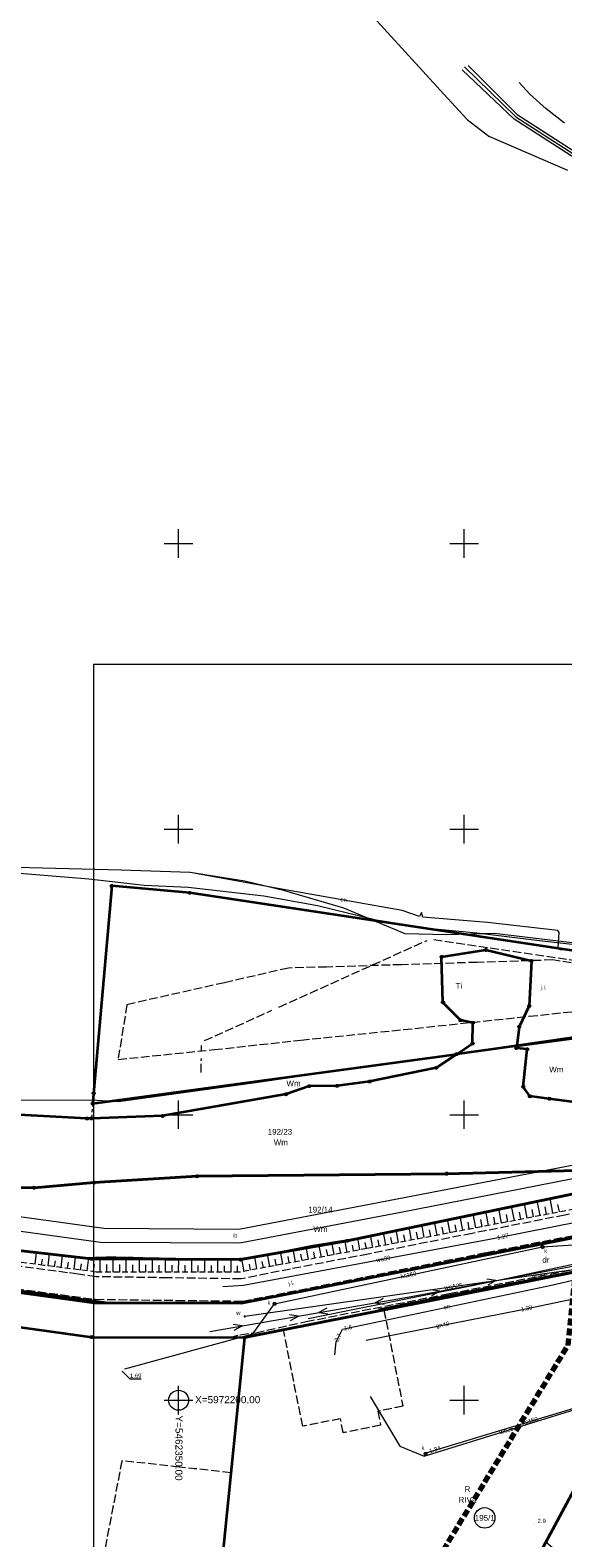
# Model space of a CAD drawing. Extents: x 5459987 to 5506369, y 5959610 to 5991660.
# Tile 20 of 51: x 5462324 to 5462417, y 5972176 to 5972440. Entities that reach past the tile are written whole.
import ezdxf
from ezdxf.enums import TextEntityAlignment as Align

# ---------------------------------------------------------------- set-up
doc = ezdxf.new("R2010")
doc.units = 0
for name, pattern in [('L_0_05', [1.75, 1.25, -0.5]), ('PRZER1-1', [1, 0.5, -0.5]), ('PRZER2-1', [1.5, 1, -0.5]), ('PRZER3-1', [2, 1.5, -0.5])]:
    doc.linetypes.add(name, pattern=pattern)
doc.layers.get('0').update_dxf_attribs({"linetype": 'CONTINUOUS'})
for name, color, linetype, lineweight in [('ARKUSZ', 7, 'CONTINUOUS', 18), ('GEPPGD', 7, 'CONTINUOUS', 18), ('GESDZI', 7, 'CONTINUOUS', 18), ('GESDZI_O', 7, 'CONTINUOUS', 18), ('GSLKOG', 7, 'CONTINUOUS', 35), ('GSPWPN', 7, 'CONTINUOUS', 13), ('GSPWPN_O', 7, 'CONTINUOUS', 13), ('GSSIIN', 7, 'CONTINUOUS', 18), ('GSSIIN_O', 7, 'CONTINUOUS', 18), ('GSSKOA', 7, 'CONTINUOUS', 18), ('GSSKOA_O', 7, 'CONTINUOUS', 18), ('GSSZSN', 7, 'CONTINUOUS', 18), ('GUPPRZ_O', 7, 'CONTINUOUS', 18), ('KRZYZE_2000', 230, 'CONTINUOUS', 18), ('ZAKRES', 3, 'L_0_05', 18)]:
    doc.layers.add(name, color=color, linetype=linetype, lineweight=lineweight)
for name, color, linetype, lineweight, true_color in [('GESKKL', 7, 'CONTINUOUS', 18, 0x24bc24), ('GESKKL_O', 7, 'CONTINUOUS', 18, 0x24bc24), ('GESUZY', 7, 'CONTINUOUS', 18, 0x008000), ('GESUZY_O', 7, 'CONTINUOUS', 18, 0x008000), ('GSSWWS', 7, 'CONTINUOUS', 18, 0x59d9ff), ('GULEPR', 1, 'CONTINUOUS', 18, 0xff0000), ('GULEPR_O', 1, 'CONTINUOUS', 18, 0xff0000), ('GULGPR', 7, 'CONTINUOUS', 18, 0xbfbf00), ('GULGPR_O', 7, 'CONTINUOUS', 18, 0xbfbf00), ('GULKPR', 7, 'CONTINUOUS', 18, 0x803300), ('GULKPR_O', 7, 'CONTINUOUS', 18, 0x803300), ('GULTPR', 7, 'CONTINUOUS', 18, 0xff9100), ('GULTPR_O', 7, 'CONTINUOUS', 18, 0xff9100), ('GULWPR', 5, 'CONTINUOUS', 18, 0x0000ff), ('GULWPR_O', 5, 'CONTINUOUS', 18, 0x0000ff), ('GUPKSD', 7, 'CONTINUOUS', 18, 0x803300), ('GUPKSD_O', 7, 'CONTINUOUS', 18, 0x803300), ('GUPWZA', 5, 'CONTINUOUS', 18, 0x0000ff), ('GUPWZA_O', 5, 'CONTINUOUS', 18, 0x0000ff)]:
    doc.layers.add(name, color=color, linetype=linetype, lineweight=lineweight, true_color=true_color)
doc.styles.add('Arial', font='arial.ttf')

# ---------------------------------------------------------------- blocks, each defined once
blk = doc.blocks.new('GSPWPN1')
blk.add_hatch(color=0).paths.add_polyline_path([(-0.045, 0), (-0.043467, -0.011647), (-0.038971, -0.0225), (-0.03182, -0.03182), (-0.0225, -0.038971), (-0.011647, -0.043467), (0, -0.045), (0.011647, -0.043467), (0.0225, -0.038971), (0.03182, -0.03182), (0.038971, -0.0225), (0.043467, -0.011647), (0.045, 0), (0.043467, 0.011647), (0.038971, 0.0225), (0.03182, 0.03182), (0.0225, 0.038971), (0.011647, 0.043467), (0, 0.045), (-0.011647, 0.043467), (-0.0225, 0.038971), (-0.03182, 0.03182), (-0.038971, 0.0225), (-0.043467, 0.011647)])
blk = doc.blocks.new('GUPKSD1')
at = {"color": 0}
blk.add_lwpolyline([(0, 0.25), (0.064705, 0.241481), (0.125, 0.216506), (0.176777, 0.176777), (0.216506, 0.125), (0.241481, 0.064705), (0.25, 0), (0.241481, -0.064705), (0.216506, -0.125), (0.176777, -0.176777), (0.125, -0.216506), (0.064705, -0.241481), (0, -0.25), (-0.064705, -0.241481), (-0.125, -0.216506), (-0.176777, -0.176777), (-0.216506, -0.125), (-0.241481, -0.064705), (-0.25, 0), (-0.241481, 0.064705), (-0.216506, 0.125), (-0.176777, 0.176777), (-0.125, 0.216506), (-0.064705, 0.241481)], close=True, dxfattribs=at)
blk = doc.blocks.new('GUPWZA1')
blk.add_hatch(color=0).paths.add_polyline_path([(-0.2, 0), (-0.193185, -0.051764), (-0.173205, -0.1), (-0.141421, -0.141421), (-0.1, -0.173205), (-0.051764, -0.193185), (0, -0.2), (0.051764, -0.193185), (0.1, -0.173205), (0.141421, -0.141421), (0.173205, -0.1), (0.193185, -0.051764), (0.2, 0), (0.193185, 0.051764), (0.173205, 0.1), (0.141421, 0.141421), (0.1, 0.173205), (0.051764, 0.193185), (0, 0.2), (-0.051764, 0.193185), (-0.1, 0.173205), (-0.141421, 0.141421), (-0.173205, 0.1), (-0.193185, 0.051764)])
blk = doc.blocks.new('GEPPGD1_1')
at = {"color": 0}
blk.add_lwpolyline([(0, 0.25), (0.077254, 0.237764), (0.146946, 0.202254), (0.202254, 0.146946), (0.237764, 0.077254), (0.25, 0), (0.237764, -0.077254), (0.202254, -0.146946), (0.146946, -0.202254), (0.077254, -0.237764), (0, -0.25), (-0.077254, -0.237764), (-0.146946, -0.202254), (-0.202254, -0.146946), (-0.237764, -0.077254), (-0.25, 0), (-0.237764, 0.077254), (-0.202254, 0.146946), (-0.146946, 0.202254), (-0.077254, 0.237764)], close=True, dxfattribs=at)
blk = doc.blocks.new('GEPPGD1_2')
blk.add_hatch(color=0).paths.add_polyline_path([(0, -0.045), (0.013906, -0.042798), (0.02645, -0.036406), (0.036406, -0.02645), (0.042798, -0.013906), (0.045, 0), (0.042798, 0.013906), (0.036406, 0.02645), (0.02645, 0.036406), (0.013906, 0.042798), (0, 0.045), (-0.013906, 0.042798), (-0.02645, 0.036406), (-0.036406, 0.02645), (-0.042798, 0.013906), (-0.045, 0), (-0.042798, -0.013906), (-0.036406, -0.02645), (-0.02645, -0.036406), (-0.013906, -0.042798)])
blk = doc.blocks.new('KOLO')
blk.add_hatch(color=0).paths.add_polyline_path([(-0.175, 0), (-0.169037, -0.045293), (-0.151554, -0.0875), (-0.123744, -0.123744), (-0.0875, -0.151554), (-0.045293, -0.169037), (0, -0.175), (0.045293, -0.169037), (0.0875, -0.151554), (0.123744, -0.123744), (0.151554, -0.0875), (0.169037, -0.045293), (0.175, 0), (0.169037, 0.045293), (0.151554, 0.0875), (0.123744, 0.123744), (0.0875, 0.151554), (0.045293, 0.169037), (0, 0.175), (-0.045293, 0.169037), (-0.0875, 0.151554), (-0.123744, 0.123744), (-0.151554, 0.0875), (-0.169037, 0.045293)])
blk = doc.blocks.new('GSLKOG1')
blk.add_hatch(color=0).paths.add_polyline_path([(-0.175, 0), (-0.169037, -0.045293), (-0.151554, -0.0875), (-0.123744, -0.123744), (-0.0875, -0.151554), (-0.045293, -0.169037), (0, -0.175), (0.045293, -0.169037), (0.0875, -0.151554), (0.123744, -0.123744), (0.151554, -0.0875), (0.169037, -0.045293), (0.175, 0), (0.169037, 0.045293), (0.151554, 0.0875), (0.123744, 0.123744), (0.0875, 0.151554), (0.045293, 0.169037), (0, 0.175), (-0.045293, 0.169037), (-0.0875, 0.151554), (-0.123744, 0.123744), (-0.151554, 0.0875), (-0.169037, 0.045293)])
blk = doc.blocks.new('SUEP1')
at = {"color": 0}
blk.add_lwpolyline([(-0.75, -0.5), (0.75, 0), (-0.75, 0.5)], dxfattribs=at)

msp = doc.modelspace()

# ---------------------------------------------------------------- linework, layer by layer
at = {"layer": 'ARKUSZ', "color": 252, "linetype": 'Continuous', "lineweight": 13, "flags": 128}
msp.add_lwpolyline([(5462335.08, 5972031.83), (5462632.06, 5972031.83), (5462632.06, 5972328.82), (5462335.08, 5972328.82), (5462335.08, 5972031.83)], dxfattribs=at)
at = {"layer": 'GESDZI', "color": 86, "linetype": 'Continuous', "lineweight": 35, "true_color": 0x1a7000, "elevation": 10.22}
for points in [[(5462440.49, 5972275.48), (5462351.94, 5972288.84), (5462338.31, 5972290.06), (5462335.13, 5972253.73), (5462334.97, 5972251.94), (5462398.69, 5972260.61), (5462401.47, 5972262.46), (5462401.52, 5972266.09), (5462399.32, 5972266.54), (5462396.28, 5972269.65), (5462396.03, 5972277.63), (5462403.78, 5972278.83), (5462411.77, 5972276.93), (5462411.37, 5972269.03), (5462409.63, 5972265.38), (5462409.18, 5972262.03), (5462423.59, 5972263.99)], [(5462432.71, 5972250.43), (5462414.88, 5972252.79), (5462411.48, 5972253.22), (5462410.32, 5972254.89), (5462411.02, 5972261.44), (5462409.13, 5972261.67), (5462409.18, 5972262.03), (5462398.69, 5972260.61), (5462395.09, 5972258.21), (5462383.43, 5972255.8), (5462377.74, 5972255.04), (5462372.88, 5972254.99), (5462368.8, 5972253.57), (5462347.19, 5972249.77), (5462334.74, 5972249.34), (5462333.95, 5972249.32), (5462316.56, 5972250.28)], [(5462276.28, 5972225.17), (5462335.22, 5972217.06), (5462360.98, 5972216.97), (5462484.81, 5972241.37)], [(5462434.87, 5972239.38), (5462379.52, 5972227.92), (5462360.84, 5972224.63), (5462334.77, 5972224.75), (5462286.75, 5972230.26)], [(5462306.48, 5972237.37), (5462324.7, 5972237.21), (5462335.2, 5972238.11), (5462353.2, 5972239.21), (5462396.91, 5972239.67), (5462431.25, 5972240.54)]]:
    msp.add_lwpolyline(points, dxfattribs=at)
for points in [[(5462432.83, 5972249.86), (5462431.25, 5972240.54), (5462396.91, 5972239.67), (5462353.2, 5972239.21), (5462335.2, 5972238.11), (5462324.7, 5972237.21), (5462306.48, 5972237.37), (5462297.94, 5972233.85), (5462288.95, 5972238.43), (5462288.98, 5972239.01), (5462286.74, 5972239.02), (5462276.34, 5972233.84), (5462286.72, 5972233.92), (5462286.75, 5972230.26), (5462334.77, 5972224.75), (5462360.84, 5972224.63), (5462379.52, 5972227.92), (5462434.87, 5972239.38)], [(5462361.56, 5972210.96), (5462432.19, 5972224.99), (5462464.99, 5972231.39), (5462479.23, 5972234.17), (5462484.81, 5972241.37), (5462360.98, 5972216.97), (5462335.22, 5972217.06), (5462276.28, 5972225.17), (5462275.47, 5972219.23), (5462312.97, 5972214.07), (5462334.8, 5972211.07)], [(5462464.99, 5972231.39), (5462432.19, 5972224.99), (5462427.17, 5972199.15), (5462410.43, 5972168), (5462406.62, 5972160.9), (5462385.18, 5972097.94), (5462407.14, 5972103.91), (5462448.06, 5972094.45), (5462450.21, 5972103.75), (5462455.34, 5972102.56), (5462452.32, 5972150.13), (5462452.01, 5972160.32), (5462452.51, 5972171.14), (5462453.89, 5972181.3), (5462456.12, 5972191.3), (5462459.04, 5972200.82), (5462462.69, 5972210.08), (5462471.3, 5972227.41)], [(5462410.43, 5972168), (5462427.17, 5972199.15), (5462432.19, 5972224.99), (5462361.56, 5972210.96), (5462357.76, 5972173.3)]]:
    msp.add_lwpolyline(points, close=True, dxfattribs=at)
at = {"layer": 'GESDZI_O', "color": 86, "linetype": 'Continuous', "lineweight": 5, "true_color": 0x1a7000}
msp.add_circle((5462403.57, 5972179.4), 1.8, dxfattribs=at)
at = {"layer": 'GESKKL', "color": 252, "linetype": 'PRZER3-1', "lineweight": 18, "elevation": 10.06}
for points in [[(5462432.19, 5972224.99), (5462427.17, 5972199.15), (5462414.3, 5972175.21), (5462419.44, 5972170.82), (5462436.75, 5972164.98), (5462438.56, 5972171.6), (5462443.13, 5972185.52), (5462444.79, 5972196.46), (5462445.76, 5972196.29), (5462444.24, 5972184.97), (5462442.57, 5972180.36), (5462453.79, 5972180.53), (5462453.89, 5972181.3), (5462456.12, 5972191.3), (5462459.04, 5972200.82), (5462462.69, 5972210.08), (5462471.3, 5972227.41), (5462464.99, 5972231.39)], [(5462330.3, 5972140.9), (5462327.54, 5972115), (5462351.08, 5972106.99), (5462385.18, 5972097.94), (5462406.62, 5972160.9), (5462410.43, 5972168), (5462414.3, 5972175.21), (5462427.17, 5972199.15), (5462432.19, 5972224.99), (5462385.95, 5972215.8), (5462389.26, 5972198.95), (5462384.89, 5972198.08), (5462385.35, 5972195.62), (5462378.82, 5972194.31), (5462378.34, 5972196.77), (5462371.72, 5972195.46), (5462368.36, 5972212.31), (5462361.56, 5972210.96), (5462359.17, 5972187.3), (5462350.12, 5972188.31), (5462340.08, 5972189.41), (5462330.71, 5972140.85)]]:
    msp.add_lwpolyline(points, close=True, dxfattribs=at)
at = {"layer": 'GESUZY', "color": 252, "linetype": 'PRZER1-1', "lineweight": 18, "elevation": 10.08}
for points in [[(5462423.59, 5972263.99), (5462409.18, 5972262.03), (5462398.69, 5972260.61), (5462334.97, 5972251.94), (5462335.13, 5972253.73), (5462338.31, 5972290.06), (5462351.94, 5972288.84), (5462440.49, 5972275.48)], [(5462286.75, 5972230.26), (5462334.77, 5972224.75), (5462360.84, 5972224.63), (5462379.52, 5972227.92), (5462434.87, 5972239.38), (5462432.83, 5972249.86), (5462432.92, 5972250.4), (5462432.71, 5972250.43), (5462432.38, 5972252.13), (5462438.5, 5972253.33), (5462437.47, 5972258.54), (5462431.37, 5972257.34), (5462430.33, 5972262.5), (5462423.59, 5972263.99), (5462409.18, 5972262.03), (5462398.69, 5972260.61), (5462334.97, 5972251.94), (5462334.74, 5972249.34), (5462333.95, 5972249.32), (5462316.56, 5972250.28)], [(5462484.81, 5972241.37), (5462360.98, 5972216.97), (5462335.22, 5972217.06), (5462276.28, 5972225.17)], [(5462286.75, 5972230.26), (5462334.77, 5972224.75), (5462360.84, 5972224.63), (5462379.52, 5972227.92), (5462434.87, 5972239.38)]]:
    msp.add_lwpolyline(points, dxfattribs=at)
for points in [[(5462361.56, 5972210.96), (5462368.36, 5972212.31), (5462385.95, 5972215.8), (5462432.19, 5972224.99), (5462464.99, 5972231.39), (5462479.23, 5972234.17), (5462484.81, 5972241.37), (5462360.98, 5972216.97), (5462335.22, 5972217.06), (5462276.28, 5972225.17), (5462275.47, 5972219.23), (5462312.97, 5972214.07), (5462334.8, 5972211.07)], [(5462432.19, 5972224.99), (5462427.17, 5972199.15), (5462414.3, 5972175.21), (5462419.44, 5972170.82), (5462436.75, 5972164.98), (5462438.56, 5972171.6), (5462443.13, 5972185.52), (5462444.79, 5972196.46), (5462445.76, 5972196.29), (5462444.24, 5972184.97), (5462442.57, 5972180.36), (5462453.79, 5972180.53), (5462453.89, 5972181.3), (5462456.12, 5972191.3), (5462459.04, 5972200.82), (5462462.69, 5972210.08), (5462471.3, 5972227.41), (5462464.99, 5972231.39)], [(5462330.3, 5972140.9), (5462327.54, 5972115), (5462351.08, 5972106.99), (5462385.18, 5972097.94), (5462406.62, 5972160.9), (5462410.43, 5972168), (5462414.3, 5972175.21), (5462427.17, 5972199.15), (5462432.19, 5972224.99), (5462385.95, 5972215.8), (5462389.26, 5972198.95), (5462384.89, 5972198.08), (5462385.35, 5972195.62), (5462378.82, 5972194.31), (5462378.34, 5972196.77), (5462371.72, 5972195.46), (5462368.36, 5972212.31), (5462361.56, 5972210.96), (5462359.17, 5972187.3), (5462350.12, 5972188.31), (5462340.08, 5972189.41), (5462330.71, 5972140.85)]]:
    msp.add_lwpolyline(points, close=True, dxfattribs=at)
at = {"layer": 'GSLKOG', "color": 252, "linetype": 'Continuous', "lineweight": 35, "elevation": 10.18}
for points in [[(5462276.28, 5972225.17), (5462276.32, 5972225.46), (5462294.05, 5972222.98), (5462316.35, 5972219.98), (5462337.66, 5972217.05), (5462360.98, 5972216.97), (5462456.07, 5972235.99)], [(5462385.13, 5972215.91), (5462396.38, 5972218.17), (5462432.19, 5972224.99), (5462430.37, 5972215.57)]]:
    msp.add_lwpolyline(points, dxfattribs=at)
at = {"layer": 'GSSIIN', "color": 252, "linetype": 'Continuous', "lineweight": 18, "elevation": 10.18}
msp.add_lwpolyline([(5462430.97, 5972243.44), (5462406.49, 5972238.7), (5462383.68, 5972234.31), (5462360.57, 5972229.91), (5462336.89, 5972230.09), (5462310.33, 5972233.77), (5462288.58, 5972236.78), (5462288.33, 5972234.4), (5462308.8, 5972231.5), (5462336.34, 5972227.69), (5462360.74, 5972227.59), (5462389.18, 5972233), (5462412.74, 5972237.62), (5462431.48, 5972241.26)], close=True, dxfattribs=at)
at = {"layer": 'GSSKOA', "color": 252, "linetype": 'PRZER3-1', "lineweight": 18, "elevation": 10.18}
for points in [[(5462424.68, 5972275.72), (5462415.47, 5972277.08), (5462402.24, 5972276.66), (5462389.01, 5972276.26), (5462375.9, 5972275.85), (5462369.23, 5972275.67), (5462358.03, 5972273.1), (5462340.93, 5972269.25), (5462339.42, 5972259.68), (5462356.22, 5972261.39), (5462371.41, 5972263.06), (5462389.39, 5972264.89), (5462411.37, 5972267.23), (5462423.54, 5972268.54)], [(5462455.42, 5972240.5), (5462454.33, 5972239.78), (5462436.06, 5972236.14), (5462435.57, 5972236.05), (5462429.95, 5972234.91), (5462428.22, 5972234.59), (5462417.6, 5972232.43), (5462401.39, 5972229.22), (5462383.2, 5972225.6), (5462381.24, 5972225.22), (5462369.58, 5972222.97), (5462360.94, 5972221.24), (5462348.11, 5972221.44), (5462335.59, 5972221.62), (5462332.39, 5972222.08), (5462330.55, 5972222.33), (5462318.38, 5972223.94)], [(5462321.42, 5972219.56), (5462335.48, 5972217.67), (5462349.67, 5972217.49), (5462361.23, 5972217.36), (5462378.8, 5972220.83), (5462403.89, 5972225.89), (5462423.45, 5972229.71), (5462435.76, 5972232.27), (5462446.67, 5972234.44), (5462456.12, 5972236.34)]]:
    msp.add_lwpolyline(points, dxfattribs=at)
at = {"layer": 'GSSWWS', "color": 252, "linetype": 'Continuous', "lineweight": 18, "elevation": 10.06}
msp.add_lwpolyline([(5462309.49, 5972227.73), (5462332.84, 5972224.98), (5462338.04, 5972225.11), (5462360.84, 5972224.63), (5462372.84, 5972227.02), (5462380.31, 5972228.25), (5462402.12, 5972232.75), (5462434.87, 5972239.38), (5462432.36, 5972252.04), (5462438.55, 5972253.27), (5462437.48, 5972258.54), (5462431.33, 5972257.3), (5462429.99, 5972262.65), (5462423.62, 5972264.29), (5462363.85, 5972255.65), (5462339.47, 5972252.22), (5462334.75, 5972252.52), (5462297.98, 5972252.4)], dxfattribs=at)
at = {"layer": 'GSSZSN', "color": 252, "linetype": 'PRZER2-1', "lineweight": 18, "elevation": 10.06}
msp.add_lwpolyline([(5462435.49, 5972236.54), (5462382.95, 5972226.55), (5462360.64, 5972222.42), (5462335.55, 5972222.45), (5462326.43, 5972223.62), (5462286.56, 5972228.83), (5462286.6, 5972230.61), (5462309.49, 5972227.73), (5462332.84, 5972224.98), (5462338.04, 5972225.11), (5462360.84, 5972224.63), (5462372.84, 5972227.02), (5462380.31, 5972228.25), (5462402.12, 5972232.75), (5462434.87, 5972239.38)], close=True, dxfattribs=at)
at = {"layer": 'GSSZSN', "color": 252, "linetype": 'Continuous', "lineweight": 18, "elevation": 10.06}
for points in [[(5462415.53, 5972232.75), (5462415.03, 5972235.37)], [(5462404.27, 5972230.61), (5462403.8, 5972233.09)], [(5462406.52, 5972231.03), (5462406.05, 5972233.55)], [(5462408.78, 5972231.46), (5462408.29, 5972234)], [(5462409.9, 5972231.68), (5462409.66, 5972232.95)], [(5462411.03, 5972231.89), (5462410.54, 5972234.46)], [(5462412.15, 5972232.1), (5462411.91, 5972233.39)], [(5462413.28, 5972232.32), (5462412.79, 5972234.91)], [(5462414.41, 5972232.53), (5462414.16, 5972233.84)], [(5462416.66, 5972232.96), (5462416.41, 5972234.28)], [(5462390.76, 5972228.04), (5462390.33, 5972230.32)], [(5462393.01, 5972228.47), (5462392.57, 5972230.78)], [(5462395.26, 5972228.89), (5462394.82, 5972231.24)], [(5462396.39, 5972229.11), (5462396.16, 5972230.29)], [(5462397.52, 5972229.32), (5462397.06, 5972231.71)], [(5462398.64, 5972229.54), (5462398.41, 5972230.74)], [(5462399.77, 5972229.75), (5462399.31, 5972232.17)], [(5462400.89, 5972229.96), (5462400.66, 5972231.18)], [(5462402.02, 5972230.18), (5462401.55, 5972232.63)], [(5462403.15, 5972230.39), (5462402.91, 5972231.63)], [(5462405.4, 5972230.82), (5462405.16, 5972232.07)], [(5462407.65, 5972231.25), (5462407.41, 5972232.51)], [(5462377.24, 5972225.5), (5462376.84, 5972227.68)], [(5462379.5, 5972225.91), (5462379.1, 5972228.05)], [(5462381.75, 5972226.33), (5462381.35, 5972228.46)], [(5462382.88, 5972226.54), (5462382.68, 5972227.62)], [(5462384, 5972226.75), (5462383.59, 5972228.93)], [(5462385.13, 5972226.97), (5462384.92, 5972228.06)], [(5462386.25, 5972227.18), (5462385.84, 5972229.39)], [(5462387.38, 5972227.4), (5462387.17, 5972228.51)], [(5462388.51, 5972227.61), (5462388.08, 5972229.85)], [(5462389.63, 5972227.82), (5462389.42, 5972228.95)], [(5462391.89, 5972228.25), (5462391.67, 5972229.4)], [(5462394.14, 5972228.68), (5462393.92, 5972229.85)], [(5462324.89, 5972223.82), (5462325.15, 5972225.88)], [(5462327.16, 5972223.53), (5462327.43, 5972225.61)], [(5462329.43, 5972223.24), (5462329.7, 5972225.35)], [(5462331.71, 5972222.94), (5462331.98, 5972225.08)], [(5462333.98, 5972222.65), (5462334.28, 5972225.01)], [(5462336.26, 5972222.45), (5462336.26, 5972225.07)], [(5462338.55, 5972222.45), (5462338.55, 5972225.1)], [(5462340.84, 5972222.44), (5462340.85, 5972225.05)], [(5462343.14, 5972222.44), (5462343.14, 5972225)], [(5462345.43, 5972222.44), (5462345.43, 5972224.96)], [(5462347.72, 5972222.44), (5462347.72, 5972224.91)], [(5462350.01, 5972222.43), (5462350.02, 5972224.86)], [(5462352.31, 5972222.43), (5462352.31, 5972224.81)], [(5462354.6, 5972222.43), (5462354.6, 5972224.76)], [(5462363.72, 5972222.99), (5462363.32, 5972225.12)], [(5462365.97, 5972223.41), (5462365.57, 5972225.57)], [(5462368.22, 5972223.83), (5462367.82, 5972226.02)], [(5462369.35, 5972224.04), (5462369.15, 5972225.14)], [(5462370.48, 5972224.24), (5462370.07, 5972226.47)], [(5462371.61, 5972224.45), (5462371.4, 5972225.57)], [(5462372.73, 5972224.66), (5462372.32, 5972226.92)], [(5462373.86, 5972224.87), (5462373.65, 5972226)], [(5462374.99, 5972225.08), (5462374.57, 5972227.31)], [(5462376.11, 5972225.29), (5462375.91, 5972226.39)], [(5462378.37, 5972225.71), (5462378.17, 5972226.79)], [(5462380.62, 5972226.12), (5462380.43, 5972227.18)], [(5462326.02, 5972223.67), (5462326.16, 5972224.71)], [(5462328.3, 5972223.38), (5462328.43, 5972224.43)], [(5462330.57, 5972223.09), (5462330.71, 5972224.15)], [(5462332.84, 5972222.8), (5462332.98, 5972223.89)], [(5462335.12, 5972222.5), (5462335.28, 5972223.77)], [(5462337.41, 5972222.45), (5462337.41, 5972223.77)], [(5462339.7, 5972222.44), (5462339.7, 5972223.76)], [(5462341.99, 5972222.44), (5462341.99, 5972223.73)], [(5462344.28, 5972222.44), (5462344.28, 5972223.71)], [(5462346.58, 5972222.44), (5462346.58, 5972223.68)], [(5462348.87, 5972222.43), (5462348.87, 5972223.66)], [(5462351.16, 5972222.43), (5462351.16, 5972223.63)], [(5462353.45, 5972222.43), (5462353.45, 5972223.61)], [(5462355.75, 5972222.43), (5462355.75, 5972223.58)], [(5462356.89, 5972222.43), (5462356.89, 5972224.71)], [(5462358.04, 5972222.43), (5462358.04, 5972223.56)], [(5462359.18, 5972222.42), (5462359.19, 5972224.66)], [(5462360.33, 5972222.42), (5462360.33, 5972223.53)], [(5462361.46, 5972222.57), (5462361.07, 5972224.68)], [(5462362.59, 5972222.78), (5462362.39, 5972223.84)], [(5462364.84, 5972223.2), (5462364.64, 5972224.28)], [(5462367.1, 5972223.62), (5462366.9, 5972224.71)]]:
    msp.add_lwpolyline(points, dxfattribs=at)
at = {"layer": 'GULEPR', "color": 1, "linetype": 'Continuous', "lineweight": 18, "true_color": 0xff0000, "elevation": 10.14}
for points in [[(5462379.24, 5972447.57), (5462396.42, 5972428.66), (5462400.54, 5972424.21), (5462404.32, 5972421.32), (5462418.05, 5972415.35)], [(5462379.24, 5972447.57), (5462396.42, 5972428.66), (5462400.54, 5972424.21), (5462404.32, 5972421.32), (5462418.05, 5972415.35)], [(5462400.67, 5972433.66), (5462409.27, 5972425.1), (5462419.25, 5972418.68)], [(5462400.67, 5972433.66), (5462409.27, 5972425.1), (5462419.25, 5972418.68)], [(5462417.57, 5972423.56), (5462414.33, 5972426.11), (5462411.46, 5972428.64), (5462409.63, 5972430.69)], [(5462417.57, 5972423.56), (5462414.33, 5972426.11), (5462411.46, 5972428.64), (5462409.63, 5972430.69)], [(5462470.38, 5972255.4), (5462466.85, 5972259.59), (5462458.76, 5972265.93), (5462443.51, 5972274.91), (5462438.41, 5972277.05), (5462428.18, 5972278.96), (5462405.23, 5972281.73), (5462396.94, 5972281.48), (5462389.66, 5972281.67), (5462378.91, 5972286.13), (5462368.58, 5972289.18), (5462361.58, 5972290.86), (5462352.05, 5972292.39), (5462339.93, 5972292.82), (5462310.1, 5972293.57), (5462273.26, 5972296.8), (5462249.37, 5972299.22), (5462230.12, 5972301.34)], [(5462470.38, 5972255.4), (5462466.85, 5972259.59), (5462458.76, 5972265.93), (5462443.51, 5972274.91), (5462438.41, 5972277.05), (5462428.18, 5972278.96), (5462405.23, 5972281.73), (5462396.94, 5972281.48), (5462389.66, 5972281.67), (5462378.91, 5972286.13), (5462368.58, 5972289.18), (5462361.58, 5972290.86), (5462352.05, 5972292.39), (5462339.93, 5972292.82), (5462310.1, 5972293.57), (5462273.26, 5972296.8), (5462249.37, 5972299.22), (5462230.12, 5972301.34)], [(5462471.73, 5972255.15), (5462471.72, 5972255.3), (5462470.81, 5972256.06), (5462466.28, 5972258.62), (5462454.17, 5972265.12), (5462447.79, 5972266.69), (5462443.32, 5972274.21), (5462440.31, 5972276), (5462439.79, 5972276.27), (5462424.77, 5972278.26), (5462416.78, 5972278.83), (5462416.44, 5972279.22), (5462416.62, 5972281.87), (5462416.36, 5972282.27), (5462404.06, 5972283.67), (5462392.75, 5972284.58), (5462392.49, 5972285.38), (5462392.15, 5972284.68), (5462389.11, 5972285.72), (5462368.69, 5972289.36), (5462352.94, 5972292.2)], [(5462471.73, 5972255.15), (5462471.72, 5972255.3), (5462470.81, 5972256.06), (5462466.28, 5972258.62), (5462454.17, 5972265.12), (5462447.79, 5972266.69), (5462443.32, 5972274.21), (5462440.31, 5972276), (5462439.79, 5972276.27), (5462424.77, 5972278.26), (5462416.78, 5972278.83), (5462416.44, 5972279.22), (5462416.62, 5972281.87), (5462416.36, 5972282.27), (5462404.06, 5972283.67), (5462392.75, 5972284.58), (5462392.49, 5972285.38), (5462392.15, 5972284.68), (5462389.11, 5972285.72), (5462368.69, 5972289.36), (5462352.94, 5972292.2)], [(5462355.44, 5972212.02), (5462390.06, 5972218.07), (5462434.51, 5972226.37), (5462471.06, 5972220.73)], [(5462355.44, 5972212.02), (5462390.06, 5972218.07), (5462434.51, 5972226.37), (5462471.06, 5972220.73)], [(5462377.32, 5972207.98), (5462377.6, 5972210.2), (5462378.68, 5972212.42), (5462415.28, 5972220.16), (5462426.54, 5972222.78), (5462431.39, 5972223.47), (5462431.67, 5972224.75), (5462432.12, 5972225.36)], [(5462377.32, 5972207.98), (5462377.6, 5972210.2), (5462378.68, 5972212.42), (5462415.28, 5972220.16), (5462426.54, 5972222.78), (5462431.39, 5972223.47), (5462431.67, 5972224.75), (5462432.12, 5972225.36)]]:
    msp.add_lwpolyline(points, dxfattribs=at)
at = {"layer": 'GULGPR', "color": 52, "linetype": 'Continuous', "lineweight": 18, "true_color": 0xbfbf00, "elevation": 10.14}
for points in [[(5462469.14, 5972233.96), (5462469.22, 5972234.44), (5462469.99, 5972245.17), (5462459.14, 5972260.37), (5462452.66, 5972268.35), (5462451.23, 5972270.52), (5462449.13, 5972272.79), (5462446.4, 5972274.63), (5462443.43, 5972275.47), (5462435.95, 5972277.04), (5462427.69, 5972278.82), (5462413.19, 5972280.46), (5462402.22, 5972281.79), (5462394.22, 5972282.56), (5462384.59, 5972284.05), (5462374.3, 5972286.55), (5462364.92, 5972288.23), (5462351.65, 5972289.76), (5462343.98, 5972290.12), (5462334.31, 5972291.23), (5462298.58, 5972294.17)], [(5462382.82, 5972210.51), (5462409.61, 5972215.76), (5462424.68, 5972218.92), (5462427.42, 5972218.88), (5462428.06, 5972219.57), (5462430.38, 5972224.73)]]:
    msp.add_lwpolyline(points, dxfattribs=at)
at = {"layer": 'GULKPR', "linetype": 'Continuous', "lineweight": 18, "elevation": 10.14}
for points in [[(5462400.05, 5972433.44), (5462409.01, 5972424.7), (5462418.99, 5972418.29), (5462425.8, 5972415.71), (5462436.86, 5972411.57), (5462445.69, 5972408.55), (5462457.25, 5972405.11), (5462466.62, 5972402.15), (5462479.19, 5972398.21), (5462481.9, 5972392.34), (5462478.84, 5972380.63), (5462472.09, 5972357.76), (5462468.35, 5972345.31), (5462460.58, 5972310.64), (5462457.92, 5972298.2), (5462452.12, 5972273.39), (5462470.25, 5972249.77)], [(5462469.86, 5972249.44), (5462451.58, 5972273.2), (5462457.42, 5972298.12), (5462459.9, 5972310.9), (5462467.92, 5972345.43), (5462471.68, 5972358), (5462478.44, 5972380.8), (5462481.58, 5972392.26), (5462478.91, 5972397.8), (5462466.58, 5972401.77), (5462457.1, 5972404.67), (5462445.44, 5972408.04), (5462436.51, 5972411.26), (5462425.61, 5972415.18), (5462418.74, 5972417.87), (5462408.74, 5972424.29), (5462399.65, 5972432.95)], [(5462340.61, 5972205.51), (5462362.97, 5972211.65), (5462366.81, 5972216.89), (5462413.71, 5972226.84), (5462428.97, 5972227.86), (5462443.27, 5972228.97), (5462447.09, 5972228.73)], [(5462393.23, 5972190.61), (5462393.51, 5972190.88), (5462421.7, 5972199.39), (5462426.42, 5972203.24)]]:
    msp.add_lwpolyline(points, dxfattribs=at)
at = {"layer": 'GULKPR', "linetype": 'PRZER3-1', "lineweight": 18, "elevation": 10.14}
for points in [[(5462367.56, 5972268.82), (5462393.5, 5972280.52)], [(5462394.65, 5972280.68), (5462421.08, 5972276.78)], [(5462354.56, 5972262.97), (5462366.34, 5972268.27)], [(5462354, 5972261.16), (5462354.01, 5972262.12)], [(5462353.96, 5972257.4), (5462353.98, 5972259.83)]]:
    msp.add_lwpolyline(points, dxfattribs=at)
at = {"layer": 'GULTPR', "color": 30, "linetype": 'PRZER3-1', "lineweight": 18, "true_color": 0xff9100, "elevation": 10.14}
msp.add_lwpolyline([(5462358.99, 5972210.97), (5462360.73, 5972211.47), (5462363.51, 5972211.83), (5462372.34, 5972213.78), (5462397.36, 5972218.68), (5462428.74, 5972224.75), (5462429.46, 5972225.14), (5462431.09, 5972225.41), (5462431.42, 5972225.66), (5462432.78, 5972225.89), (5462434.48, 5972225.96), (5462435.74, 5972226.3)], dxfattribs=at)
msp.add_lwpolyline([(5462358.99, 5972210.97), (5462360.73, 5972211.47), (5462363.51, 5972211.83), (5462372.34, 5972213.78), (5462397.36, 5972218.68), (5462428.74, 5972224.75), (5462429.46, 5972225.14), (5462431.09, 5972225.41), (5462431.42, 5972225.66), (5462432.78, 5972225.89), (5462434.48, 5972225.96), (5462435.74, 5972226.3)], dxfattribs=at)
at = {"layer": 'GULTPR', "color": 30, "linetype": 'Continuous', "lineweight": 18, "true_color": 0xff9100, "elevation": 10.14}
msp.add_lwpolyline([(5462436.21, 5972226.63), (5462435.78, 5972226.25), (5462432.59, 5972226.67), (5462405.73, 5972220.92), (5462391.52, 5972218.07), (5462372.7, 5972214.27)], dxfattribs=at)
msp.add_lwpolyline([(5462436.21, 5972226.63), (5462435.78, 5972226.25), (5462432.59, 5972226.67), (5462405.73, 5972220.92), (5462391.52, 5972218.07), (5462372.7, 5972214.27)], dxfattribs=at)
at = {"layer": 'GULWPR', "color": 5, "linetype": 'Continuous', "lineweight": 18, "true_color": 0x0000ff, "elevation": 10.14}
for points in [[(5462441.83, 5972235.89), (5462435.16, 5972234.21), (5462405.36, 5972228.31), (5462361.37, 5972220.07), (5462357.72, 5972219.85)], [(5462434.65, 5972225.06), (5462361.58, 5972214.68)], [(5462383.55, 5972200.66), (5462388.73, 5972191.96), (5462392.98, 5972190.21), (5462421.81, 5972199.12), (5462425.85, 5972201.01)]]:
    msp.add_lwpolyline(points, dxfattribs=at)
at = {"layer": 'GUPPRZ_O', "color": 36, "linetype": 'Continuous', "lineweight": 13, "true_color": 0x803300, "elevation": 10.8, "flags": 128}
msp.add_lwpolyline([(5462340.1, 5972205.09), (5462341.46, 5972203.73), (5462343.42, 5972203.73)], dxfattribs=at)
at = {"layer": 'KRZYZE_2000', "color": 252, "lineweight": 18, "flags": 128}
for points in [[(5462350, 5972347.5), (5462350, 5972352.5)], [(5462400, 5972347.5), (5462400, 5972352.5)], [(5462347.5, 5972350), (5462352.5, 5972350)], [(5462397.5, 5972350), (5462402.5, 5972350)], [(5462350, 5972297.5), (5462350, 5972302.5)], [(5462400, 5972297.5), (5462400, 5972302.5)], [(5462347.5, 5972300), (5462352.5, 5972300)], [(5462397.5, 5972300), (5462402.5, 5972300)], [(5462350, 5972247.5), (5462350, 5972252.5)], [(5462400, 5972247.5), (5462400, 5972252.5)], [(5462347.5, 5972250), (5462352.5, 5972250)], [(5462397.5, 5972250), (5462402.5, 5972250)], [(5462350, 5972197.5), (5462350, 5972202.5)], [(5462400, 5972197.5), (5462400, 5972202.5)], [(5462347.5, 5972200), (5462352.5, 5972200)], [(5462397.5, 5972200), (5462402.5, 5972200)]]:
    msp.add_lwpolyline(points, dxfattribs=at)
at = {"layer": 'KRZYZE_2000', "color": 252, "linetype": 'Continuous', "lineweight": 18}
msp.add_circle((5462350, 5972200), 1.75, dxfattribs=at)
at = {"layer": 'ZAKRES', "color": 252, "lineweight": 70, "flags": 128}
msp.add_lwpolyline([(5462543.8, 5972311.19), (5462511.46, 5972288.78), (5462481.09, 5972259.6), (5462422.01, 5972247.35), (5462418.13, 5972209.64), (5462389.82, 5972163.08), (5462367.15, 5972078.93), (5462475.94, 5972049.63), (5462481.47, 5972081.94), (5462475.95, 5972139.11), (5462481.03, 5972188.17), (5462517.69, 5972229.73), (5462568.77, 5972278.32)], close=True, dxfattribs=at)

# ---------------------------------------------------------------- block references
at = {"layer": 'GEPPGD', "color": 86, "linetype": 'Continuous', "lineweight": 18, "true_color": 0x1a7000}
for name, p in [('GEPPGD1_1', (5462338.31, 5972290.06, 10.24)), ('GEPPGD1_1', (5462351.94, 5972288.84, 10.24)), ('GEPPGD1_1', (5462396.03, 5972277.63, 10.24)), ('GEPPGD1_1', (5462403.78, 5972278.83, 10.24)), ('GEPPGD1_1', (5462411.77, 5972276.93, 10.24)), ('GEPPGD1_1', (5462396.28, 5972269.65, 10.24)), ('GEPPGD1_1', (5462411.37, 5972269.03, 10.24)), ('GEPPGD1_1', (5462399.32, 5972266.54, 10.24)), ('GEPPGD1_1', (5462401.52, 5972266.09, 10.24)), ('GEPPGD1_1', (5462409.63, 5972265.38, 10.24)), ('GEPPGD1_1', (5462401.47, 5972262.46, 10.24)), ('GEPPGD1_1', (5462409.13, 5972261.67, 10.24)), ('GEPPGD1_1', (5462409.18, 5972262.03, 10.24)), ('GEPPGD1_1', (5462398.69, 5972260.61, 10.24)), ('GEPPGD1_1', (5462411.02, 5972261.44, 10.24)), ('GEPPGD1_1', (5462395.09, 5972258.21, 10.24)), ('GEPPGD1_1', (5462335.13, 5972253.73, 10.24)), ('GEPPGD1_1', (5462368.8, 5972253.57, 10.24)), ('GEPPGD1_1', (5462372.88, 5972254.99, 10.24)), ('GEPPGD1_1', (5462377.74, 5972255.04, 10.24)), ('GEPPGD1_1', (5462383.43, 5972255.8, 10.24)), ('GEPPGD1_1', (5462410.32, 5972254.89, 10.24)), ('GEPPGD1_1', (5462334.97, 5972251.94, 10.24)), ('GEPPGD1_1', (5462411.48, 5972253.22, 10.24)), ('GEPPGD1_1', (5462414.88, 5972252.79, 10.24)), ('GEPPGD1_1', (5462333.95, 5972249.32, 10.24)), ('GEPPGD1_1', (5462334.74, 5972249.34, 10.24)), ('GEPPGD1_1', (5462347.19, 5972249.77, 10.24)), ('GEPPGD1_1', (5462335.2, 5972238.11, 10.24)), ('GEPPGD1_1', (5462353.2, 5972239.21, 10.24)), ('GEPPGD1_1', (5462396.91, 5972239.67, 10.24)), ('GEPPGD1_1', (5462324.7, 5972237.21, 10.24)), ('GEPPGD1_1', (5462379.52, 5972227.92, 10.24)), ('GEPPGD1_1', (5462334.77, 5972224.75, 10.24)), ('GEPPGD1_1', (5462360.84, 5972224.63, 10.24)), ('GEPPGD1_2', (5462335.22, 5972217.06, 10.24)), ('GEPPGD1_2', (5462360.98, 5972216.97, 10.24)), ('GEPPGD1_1', (5462334.8, 5972211.07, 10.24)), ('GEPPGD1_1', (5462361.56, 5972210.96, 10.24))]:
    msp.add_blockref(name, p, dxfattribs=at)
at = {"layer": 'GSLKOG', "color": 252, "linetype": 'Continuous', "lineweight": 35}
for name, p, rotation in [('KOLO', (5462412.2, 5972227.21, 10.18), 11.31051187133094), ('KOLO', (5462412.2, 5972227.21, 10.18), 11.31051187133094), ('KOLO', (5462404.85, 5972225.74, 10.18), 11.31051187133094), ('KOLO', (5462404.85, 5972225.74, 10.18), 11.31051187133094), ('KOLO', (5462390.14, 5972222.8, 10.18), 11.31051187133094), ('KOLO', (5462390.14, 5972222.8, 10.18), 11.31051187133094), ('KOLO', (5462397.49, 5972224.27, 10.18), 11.31051187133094), ('KOLO', (5462397.49, 5972224.27, 10.18), 11.31051187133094), ('KOLO', (5462375.43, 5972219.86, 10.18), 11.31051187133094), ('KOLO', (5462375.43, 5972219.86, 10.18), 11.31051187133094), ('KOLO', (5462382.78, 5972221.33, 10.18), 11.31051187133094), ('KOLO', (5462382.78, 5972221.33, 10.18), 11.31051187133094), ('KOLO', (5462403.23, 5972219.48, 10.18), 10.78282740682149), ('KOLO', (5462403.23, 5972219.48, 10.18), 10.78282740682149), ('KOLO', (5462410.6, 5972220.88, 10.18), 10.78282740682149), ('KOLO', (5462410.6, 5972220.88, 10.18), 10.78282740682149), ('KOLO', (5462330.72, 5972218.01, 10.18), 352.1655475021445), ('KOLO', (5462330.72, 5972218.01, 10.18), 352.1655475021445), ('KOLO', (5462341.82, 5972217.04, 10.18), 359.7998214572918), ('KOLO', (5462341.82, 5972217.04, 10.18), 359.7998214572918), ('KOLO', (5462349.32, 5972217.01, 10.18), 359.7998214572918), ('KOLO', (5462349.32, 5972217.01, 10.18), 359.7998214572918), ('KOLO', (5462356.82, 5972216.98, 10.18), 359.7998214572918), ('KOLO', (5462356.82, 5972216.98, 10.18), 359.7998214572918), ('KOLO', (5462368.07, 5972218.39, 10.18), 11.31051187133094), ('KOLO', (5462368.07, 5972218.39, 10.18), 11.31051187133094), ('KOLO', (5462390.76, 5972217.04, 10.18), 11.35889484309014), ('KOLO', (5462390.76, 5972217.04, 10.18), 11.35889484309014), ('GSLKOG1', (5462385.13, 5972215.91, 10.18), 11.35889484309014)]:
    msp.add_blockref(name, p, dxfattribs=dict(at, rotation=rotation))
at = {"layer": 'GSPWPN', "color": 252, "linetype": 'Continuous', "lineweight": 13}
msp.add_blockref('GSPWPN1', (5462412.08, 5972178.24, 10.08), dxfattribs=at)
at = {"layer": 'GULEPR', "color": 1, "linetype": 'Continuous', "lineweight": 18, "true_color": 0xff0000}
for p, rotation in [((5462394.98, 5972218.99, 10.14), 10.57684496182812), ((5462404.81, 5972220.82, 10.14), 10.57684496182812), ((5462385.13, 5972217.21, 10.14), 189.912595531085), ((5462370.22, 5972214.6, 10.14), 9.912595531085), ((5462375.28, 5972215.49, 10.14), 189.912595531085), ((5462360.37, 5972212.88, 10.14), 9.912595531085)]:
    msp.add_blockref('SUEP1', p, dxfattribs=dict(at, rotation=rotation))
at = {"layer": 'GUPKSD', "linetype": 'Continuous', "lineweight": 18}
for p in [(5462413.71, 5972226.84, 10.16), (5462366.81, 5972216.89, 10.16), (5462393.23, 5972190.61, 10.16)]:
    msp.add_blockref('GUPKSD1', p, dxfattribs=at)
at = {"layer": 'GUPWZA', "color": 5, "linetype": 'Continuous', "lineweight": 18, "true_color": 0x0000ff, "rotation": 8.414072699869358}
msp.add_blockref('GUPWZA1', (5462361.58, 5972214.68, 10.16), dxfattribs=at)

# ---------------------------------------------------------------- texts
at = {"layer": 'GESDZI_O', "color": 86, "linetype": 'Continuous', "lineweight": 0, "true_color": 0x1a7000, "style": 'Arial'}
for s, p in [('192/23', (5462367.74, 5972246.5, 10.8)), ('192/14', (5462374.83, 5972232.87, 10.8)), ('195/1', (5462403.59, 5972178.91, 10.8))]:
    msp.add_text(s, height=1, dxfattribs=at).set_placement(p, align=Align.CENTER)
at = {"layer": 'GESKKL_O', "color": 252, "linetype": 'Continuous', "lineweight": 0, "style": 'Arial'}
msp.add_text('RIVa', height=1, dxfattribs=at).set_placement((5462400.56, 5972182.09, 10.8), align=Align.CENTER)
at = {"layer": 'GESUZY_O', "color": 252, "linetype": 'Continuous', "lineweight": 0, "style": 'Arial'}
for s, p in [('Ti', (5462399.06, 5972272.06, 10.8)), ('Wm', (5462416.12, 5972257.41, 10.8)), ('Wm', (5462370.12, 5972254.98, 10.8)), ('Wm', (5462367.89, 5972244.66, 10.8)), ('Wm', (5462374.83, 5972229.46, 10.8)), ('dr', (5462414.29, 5972224.06, 10.8)), ('R', (5462400.56, 5972183.96, 10.8))]:
    msp.add_text(s, height=1, dxfattribs=at).set_placement(p, align=Align.CENTER)
at = {"layer": 'GSPWPN_O', "color": 252, "linetype": 'Continuous', "lineweight": 0, "style": 'Arial'}
msp.add_text('2.9', height=0.75, dxfattribs=at).set_placement((5462412.83, 5972178.49, 10.8))
at = {"layer": 'GSSIIN_O', "color": 252, "linetype": 'Continuous', "lineweight": 0, "style": 'Arial'}
msp.add_text('ib', height=0.75, dxfattribs=at).set_placement((5462359.9, 5972228.46, 10.8), align=Align.CENTER)
at = {"layer": 'GSSKOA_O', "color": 252, "linetype": 'Continuous', "lineweight": 0, "style": 'Arial'}
msp.add_text('j.i.', height=0.75, dxfattribs=at).set_placement((5462413.87, 5972271.97, 10.8), align=Align.CENTER)
msp.add_text('j.i.', height=0.75, rotation=13.2491, dxfattribs=at).set_placement((5462369.8, 5972220.21, 10.8), align=Align.CENTER)
at = {"layer": 'GULEPR_O', "color": 1, "linetype": 'Continuous', "lineweight": 0, "true_color": 0xff0000, "style": 'Arial'}
for rotation, p in [(349.8928, (5462378.85, 5972287.25, 10.8)), (11.9407, (5462397.04, 5972216, 10.8))]:
    msp.add_text('en', height=0.75, rotation=rotation, dxfattribs=at).set_placement(p, align=Align.CENTER)
at = {"layer": 'GULGPR_O', "color": 52, "linetype": 'Continuous', "lineweight": 0, "true_color": 0xbfbf00, "style": 'Arial'}
msp.add_text('gn40', height=0.75, rotation=11.0877, dxfattribs=at).set_placement((5462396.27, 5972212.85, 10.8), align=Align.CENTER)
at = {"layer": 'GULKPR_O', "color": 36, "linetype": 'Continuous', "lineweight": 0, "true_color": 0x803300, "style": 'Arial'}
for rotation, p in [(11.9779, (5462390.32, 5972221.58, 10.8)), (16.798, (5462411.62, 5972196.04, 10.8))]:
    msp.add_text('ks160', height=0.75, rotation=rotation, dxfattribs=at).set_placement(p, align=Align.CENTER)
at = {"layer": 'GULTPR_O', "color": 30, "linetype": 'Continuous', "lineweight": 0, "true_color": 0xff9100, "style": 'Arial'}
msp.add_text('proj.t', height=0.75, rotation=10.9478, dxfattribs=at).set_placement((5462413.11, 5972221.43, 10.8), align=Align.CENTER)
at = {"layer": 'GULWPR_O', "color": 5, "linetype": 'Continuous', "lineweight": 0, "true_color": 0x0000ff, "style": 'Arial'}
for s, rotation, p in [('wo90', 10.6094, (5462385.9, 5972224.37, 10.8)), ('woA25', 8.0851, (5462398.16, 5972219.58, 10.8)), ('wo25', 17.1739, (5462407.48, 5972194.38, 10.8))]:
    msp.add_text(s, height=0.75, rotation=rotation, dxfattribs=at).set_placement(p, align=Align.CENTER)
at = {"layer": 'GUPKSD_O', "color": 252, "linetype": 'Continuous', "lineweight": 0, "style": 'Arial'}
for p in [(5462414.51, 5972225.78, 10.8), (5462366.08, 5972216.72, 10.8), (5462393.03, 5972191.32, 10.8)]:
    msp.add_text('k', height=0.75, dxfattribs=at).set_placement(p, align=Align.RIGHT)
at = {"layer": 'GUPPRZ_O', "color": 5, "linetype": 'Continuous', "lineweight": 0, "true_color": 0x0000ff, "style": 'Arial'}
msp.add_text('1.27', height=0.75, rotation=11.199, dxfattribs=at).set_placement((5462405.82, 5972228.1, 10.8))
at = {"layer": 'GUPPRZ_O', "color": 52, "linetype": 'Continuous', "lineweight": 0, "true_color": 0xbfbf00, "style": 'Arial'}
msp.add_text('1.39', height=0.75, rotation=11.8427, dxfattribs=at).set_placement((5462410.01, 5972215.53, 10.8))
at = {"layer": 'GUPPRZ_O', "color": 1, "linetype": 'Continuous', "lineweight": 0, "true_color": 0xff0000, "style": 'Arial'}
for s, rotation, p in [('2.7', 64.0577, (5462377.9, 5972210.15, 10.8)), ('1.6', 11.9407, (5462379.02, 5972212.19, 10.8))]:
    msp.add_text(s, height=0.75, rotation=rotation, dxfattribs=at).set_placement(p)
at = {"layer": 'GUPPRZ_O', "color": 36, "linetype": 'Continuous', "lineweight": 0, "true_color": 0x803300, "style": 'Arial'}
for s, rotation, p in [('1.69', 360, (5462341.46, 5972203.91, 10.8)), ('1.34', 16.798, (5462393.99, 5972190.72, 10.8))]:
    msp.add_text(s, height=0.75, rotation=rotation, dxfattribs=at).set_placement(p)
at = {"layer": 'GUPWZA_O', "color": 5, "linetype": 'Continuous', "lineweight": 0, "true_color": 0x0000ff, "style": 'Arial'}
msp.add_text('w', height=0.75, dxfattribs=at).set_placement((5462360.83, 5972214.93, 10.8), align=Align.RIGHT)
at = {"layer": 'KRZYZE_2000', "color": 252, "lineweight": 25, "style": 'Arial'}
msp.add_text('X=5972200.00', height=1.25, dxfattribs=at).set_placement((5462352.89, 5972199.48))
msp.add_text('Y=5462350.00', height=1.25, rotation=-90.3, dxfattribs=at).set_placement((5462349.47, 5972197.34))

doc.saveas('drawing.dxf')
